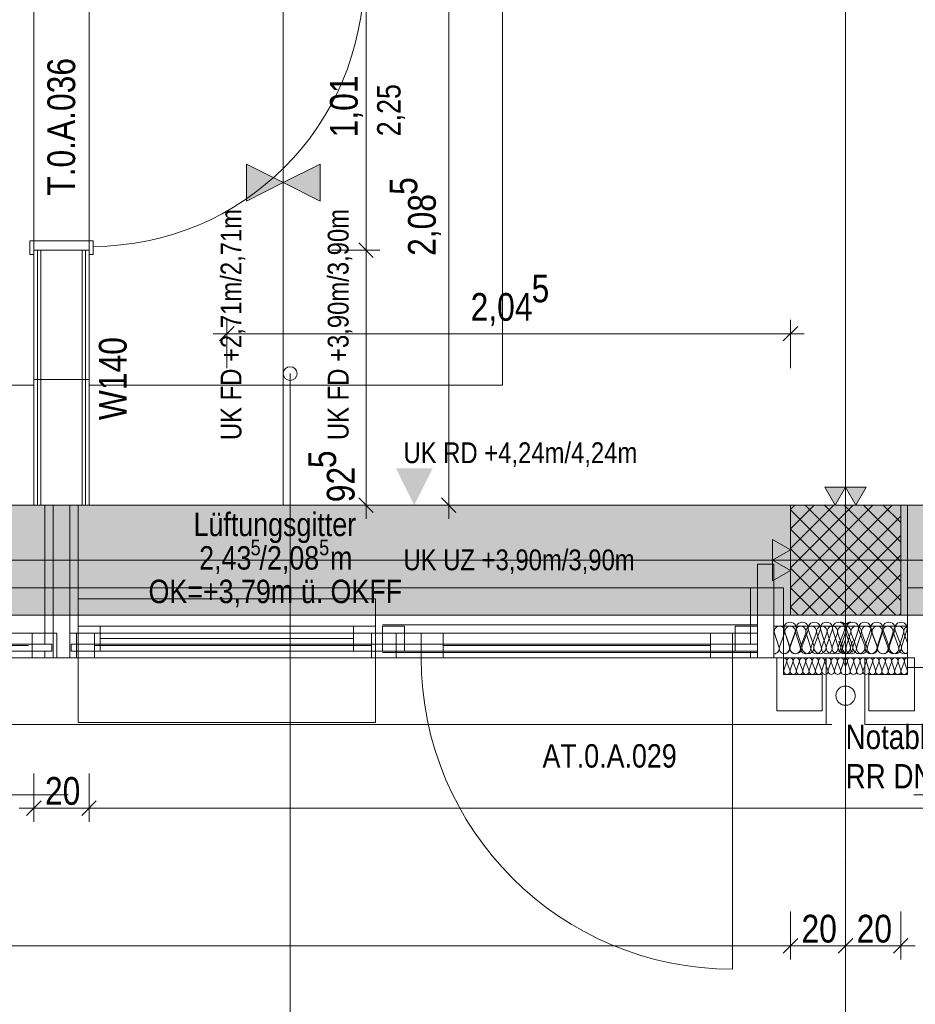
# Model space of a CAD drawing. Extents: x -620 to 300, y 62 to 1162.
# Tile 80 of 93: x -186 to -121, y 577 to 649. Entities that reach past the tile are written whole.
import ezdxf
from ezdxf.lldxf.tags import DXFTag

# ---------------------------------------------------------------- set-up
doc = ezdxf.new("R2010")
doc.units = 0
doc.layers.get('0').update_dxf_attribs({"lineweight": 13})
for name, color, linetype, lineweight, true_color in [('--Bem innen', 9, 'Continuous', 13, 0x808080), ('00 -Bauelemente -Dämmung innen', 7, 'Continuous', 9, 0xff7fe6), ('00 -Bauelemente -Gipskarton', 7, 'Continuous', 9, 0xff7fe6), ('00_Beschriftung UZ', 3, 'Continuous', 35, 0x00ff00), ('30 -33 Aussenwände- 3 Aussenstützen', 7, 'Continuous', 50, 0x0000dd), ('30 -33 Aussenwände- 7 Fassade_ Elemente', 7, 'Continuous', 9, 0x00aacc), ('30 -34 Innenwände- 2 nichttragend', 7, 'Continuous', 18, 0xff7fe6), ('30 -34 Innenwände- 4 Türen_Fenster', 7, 'Continuous', 15, 0x9955ff), ('30 -35 Decken- 1 Konstruktion-Träger- Stahlbeton', 7, 'Continuous', 13, 0x33aa00), ('70 -72 Beschriftung- 1 Beschriftung allgemein', 7, 'Continuous', 9, 0xff6633), ('70 -72 Beschriftung- 2 Beschriftung Bauteile', 7, 'Continuous', 9, 0x9999ff), ('70 -72 Beschriftung- 8 barrierefrei', 7, 'fein_strichliert-A06G94JU8I', 9, 0x888888), ('70 -75 Raumstempel-2 Verweislinie', 7, 'Continuous', 9, 0xff6600), ('70 -76 Bemaßung- 2 Allgemein', 9, 'Continuous', 5, 0x808080), ('iwb_Schraffur_Unterzug', 7, 'Continuous', 5, 0xffffcc)]:
    doc.layers.add(name, color=color, linetype=linetype, lineweight=lineweight, true_color=true_color)
for name, color, linetype, lineweight in [('40 -41 Abwasser_Wasser_Gas- 2 Wasser-1', 7, 'Continuous', 15), ('70 -71 Achsen- 1 Gebäudeachsen', 7, 'STRICHPUNKT2-A06G94JT8I', 18), ('70 -75 Raumstempel- 3 Wandstempel', 7, 'Continuous', 50), ('Keine', 7, 'Continuous', 9)]:
    doc.layers.add(name, color=color, linetype=linetype, lineweight=lineweight)
doc.styles.get("Standard").update_dxf_attribs({"font": 'ARIALN.TTF'})
tags = doc.linetypes.add('fein_strichliert-A06G94JU8I', pattern=[4, 1, -2, 1]).pattern_tags.tags
tags[8:9] = [DXFTag(74, 4), DXFTag(75, 0), DXFTag(340, '0'), DXFTag(46, 0.0), DXFTag(50, 0.0), DXFTag(44, 0.0), DXFTag(45, 0.0)]
tags[6:7] = [DXFTag(74, 4), DXFTag(75, 0), DXFTag(340, '0'), DXFTag(46, 0.0), DXFTag(50, 0.0), DXFTag(44, 0.0), DXFTag(45, 0.0)]
tags[4:5] = [DXFTag(74, 4), DXFTag(75, 0), DXFTag(340, '0'), DXFTag(46, 0.0), DXFTag(50, 0.0), DXFTag(44, 0.0), DXFTag(45, 0.0)]
tags = doc.linetypes.add('STRICHPUNKT2-A06G94JT8I', pattern=[12.7, 6.35, -3.175, 0, -3.175]).pattern_tags.tags
tags[10:11] = [DXFTag(74, 4), DXFTag(75, 0), DXFTag(340, '0'), DXFTag(46, 0.0), DXFTag(50, 0.0), DXFTag(44, 0.0), DXFTag(45, 0.0)]
tags[8:9] = [DXFTag(74, 4), DXFTag(75, 0), DXFTag(340, '0'), DXFTag(46, 0.0), DXFTag(50, 0.0), DXFTag(44, 0.0), DXFTag(45, 0.0)]
tags[6:7] = [DXFTag(74, 4), DXFTag(75, 0), DXFTag(340, '0'), DXFTag(46, 0.0), DXFTag(50, 0.0), DXFTag(44, 0.0), DXFTag(45, 0.0)]
tags[4:5] = [DXFTag(74, 4), DXFTag(75, 0), DXFTag(340, '0'), DXFTag(46, 0.0), DXFTag(50, 0.0), DXFTag(44, 0.0), DXFTag(45, 0.0)]

# ---------------------------------------------------------------- blocks, each defined once
blk = doc.blocks.new('Referenz-A06G94JV8I')
at = {"layer": '00 -Bauelemente -Dämmung innen', "color": 0, "linetype": 'Continuous', "lineweight": -2, "ltscale": 0.13}
for p, q in [((-184.577, 613.614), (-184.577, 632.114)), ((-181.577, 613.614), (-181.577, 632.114))]:
    blk.add_line(p, q, dxfattribs=at)
at = {"layer": '00 -Bauelemente -Gipskarton', "color": 0, "linetype": 'Continuous', "lineweight": -2, "ltscale": 0.13}
for p, q in [((-185.077, 613.614), (-185.077, 632.114)), ((-184.827, 613.614), (-184.827, 632.114)), ((-184.577, 613.614), (-184.577, 632.114)), ((-181.577, 613.614), (-181.577, 632.114)), ((-181.327, 613.614), (-181.327, 632.114)), ((-181.077, 613.614), (-181.077, 632.114))]:
    blk.add_line(p, q, dxfattribs=at)
at = {"layer": '00_Beschriftung UZ', "color": 0, "linetype": 'Continuous', "lineweight": -2, "ltscale": 0.13}
blk.add_line((-166.977, 637.019), (-169.646, 635.68), dxfattribs=at)
for points in [[(-169.648, 638.351), (-166.977, 637.019), (-169.646, 635.68)], [(-164.307, 638.351), (-166.977, 637.019), (-164.308, 635.68)], [(-158.809, 616.284), (-157.477, 613.614), (-156.139, 616.283)]]:
    blk.add_solid(points, dxfattribs=at)
at = {"layer": '30 -33 Aussenwände- 3 Aussenstützen', "color": 0, "lineweight": -2}
for p, q in [((-130.177, 613.295), (-129.859, 613.614)), ((-130.177, 611.881), (-128.445, 613.614)), ((-130.177, 610.467), (-127.03, 613.614)), ((-130.177, 609.052), (-125.616, 613.614)), ((-130.177, 607.638), (-124.202, 613.614)), ((-130.177, 606.224), (-122.788, 613.614)), ((-129.108, 613.614), (-122.177, 606.683)), ((-127.694, 613.614), (-122.177, 608.097)), ((-126.28, 613.614), (-122.177, 609.511)), ((-124.866, 613.614), (-122.177, 610.925)), ((-123.451, 613.614), (-122.177, 612.34)), ((-130.177, 613.268), (-122.523, 605.614)), ((-129.374, 605.614), (-122.177, 612.81)), ((-130.177, 611.854), (-123.937, 605.614)), ((-127.959, 605.614), (-122.177, 611.396)), ((-126.177, 610.614), (-126.177, 608.614)), ((-130.177, 610.44), (-125.351, 605.614)), ((-126.545, 605.614), (-122.177, 609.981)), ((-127.177, 609.614), (-125.177, 609.614)), ((-130.177, 609.026), (-126.765, 605.614)), ((-125.131, 605.614), (-122.177, 608.567)), ((-130.177, 607.612), (-128.179, 605.614)), ((-123.717, 605.614), (-122.177, 607.153)), ((-130.177, 606.197), (-129.594, 605.614)), ((-122.302, 605.614), (-122.177, 605.739))]:
    blk.add_line(p, q, dxfattribs=at)
at = {"layer": '30 -33 Aussenwände- 3 Aussenstützen', "color": 0, "linetype": 'Continuous', "lineweight": -2, "ltscale": 0.13}
for p, q in [((-122.177, 613.614), (-130.177, 613.614)), ((-130.177, 613.614), (-130.177, 605.614)), ((-122.177, 605.614), (-122.177, 613.614)), ((-130.177, 605.614), (-122.177, 605.614))]:
    blk.add_line(p, q, dxfattribs=at)
at = {"layer": '30 -33 Aussenwände- 7 Fassade_ Elemente', "color": 0, "linetype": 'Continuous', "lineweight": -2, "ltscale": 0.13}
for p, q in [((-184.277, 613.614), (-181.877, 613.614)), ((-184.277, 607.614), (-184.277, 613.614)), ((-183.677, 602.514), (-183.677, 613.614)), ((-183.677, 613.614), (-182.477, 613.614)), ((-182.477, 613.614), (-182.477, 602.514)), ((-181.877, 613.614), (-181.877, 607.614)), ((-121.677, 613.614), (34.323, 613.614)), ((-121.677, 607.614), (-121.677, 613.614)), ((-121.677, 602.514), (-121.677, 613.614)), ((-121.677, 613.614), (-119.277, 613.614)), ((-126.177, 608.614), (-126.177, 610.614)), ((-126.177, 608.614), (-126.177, 610.614)), ((-132.577, 609.314), (-131.377, 609.314)), ((-132.577, 602.514), (-132.577, 609.314)), ((-131.377, 609.314), (-131.377, 602.514)), ((-127.177, 609.614), (-125.177, 609.614)), ((-125.177, 609.614), (-127.177, 609.614)), ((-181.877, 607.614), (-184.277, 607.614)), ((-121.677, 607.614), (-121.677, 601.814)), ((-119.277, 607.614), (-121.677, 607.614)), ((-159.777, 604.814), (-158.177, 604.814)), ((-159.777, 603.014), (-159.777, 604.814)), ((-158.177, 604.814), (-158.177, 603.014)), ((-134.177, 604.814), (-132.577, 604.814)), ((-134.177, 603.014), (-134.177, 604.814)), ((-132.577, 604.814), (-132.577, 603.014)), ((-131.377, 602.514), (-131.377, 604.814)), ((-131.377, 604.814), (-126.177, 604.814)), ((-121.677, 604.814), (-126.177, 604.814)), ((-121.677, 602.514), (-121.677, 604.814)), ((-232.605, 604.314), (-183.405, 604.314)), ((-185.205, 604.314), (-183.405, 604.314)), ((-185.205, 602.514), (-185.205, 604.314)), ((-183.405, 604.314), (-183.405, 602.514)), ((-183.405, 604.314), (-183.405, 602.514)), ((-182.477, 604.314), (-180.677, 604.314)), ((-182.477, 602.514), (-182.477, 604.314)), ((-181.977, 604.314), (-132.577, 604.314)), ((-181.977, 602.514), (-181.977, 604.314)), ((-180.677, 604.314), (-180.677, 602.514)), ((-156.977, 604.314), (-180.677, 604.314)), ((-180.677, 604.314), (-180.677, 602.514)), ((-160.577, 604.314), (-158.777, 604.314)), ((-160.577, 602.514), (-160.577, 604.314)), ((-158.777, 604.314), (-156.977, 604.314)), ((-158.777, 602.514), (-158.777, 604.314)), ((-158.777, 604.314), (-158.777, 602.514)), ((-156.977, 602.514), (-156.977, 604.314)), ((-156.977, 604.314), (-156.977, 602.514)), ((-156.977, 604.314), (-134.377, 604.314)), ((-156.977, 602.514), (-156.977, 604.314)), ((-156.977, 604.314), (-155.377, 604.314)), ((-156.977, 602.514), (-156.977, 604.314)), ((-155.377, 604.314), (-155.377, 602.514)), ((-135.977, 604.314), (-134.377, 604.314)), ((-135.977, 602.514), (-135.977, 604.314)), ((-134.377, 604.314), (-132.577, 604.314)), ((-134.377, 602.514), (-134.377, 604.314)), ((-134.377, 604.314), (-134.377, 602.514)), ((-134.377, 604.314), (-134.377, 602.514)), ((-132.577, 604.314), (-132.577, 602.514)), ((-132.577, 604.314), (-132.577, 602.514)), ((-131.008, 603.314), (-131.329, 604.314)), ((-130.601, 604.314), (-130.97, 603.314)), ((-130.252, 603.389), (-130.622, 604.539)), ((-130.242, 603.314), (-130.563, 604.314)), ((-130.242, 603.314), (-130.563, 604.314)), ((-129.784, 604.539), (-130.209, 603.389)), ((-129.835, 604.314), (-130.204, 603.314)), ((-129.835, 604.314), (-130.204, 603.314)), ((-129.476, 603.314), (-129.797, 604.314)), ((-129.371, 603.389), (-129.741, 604.539)), ((-129.371, 603.389), (-129.741, 604.539)), ((-129.068, 604.314), (-129.438, 603.314)), ((-128.903, 604.539), (-129.328, 603.389)), ((-128.903, 604.539), (-129.328, 603.389)), ((-128.71, 603.314), (-129.031, 604.314)), ((-128.49, 603.389), (-128.86, 604.539)), ((-128.302, 604.314), (-128.672, 603.314)), ((-128.022, 604.539), (-128.447, 603.389)), ((-127.944, 603.314), (-128.265, 604.314)), ((-127.944, 603.314), (-128.265, 604.314)), ((-127.609, 603.389), (-127.979, 604.539)), ((-127.609, 603.389), (-127.979, 604.539)), ((-127.536, 604.314), (-127.906, 603.314)), ((-127.536, 604.314), (-127.906, 603.314)), ((-127.141, 604.539), (-127.566, 603.389)), ((-127.141, 604.539), (-127.566, 603.389)), ((-127.177, 603.314), (-127.499, 604.314)), ((-127.177, 603.314), (-127.499, 604.314)), ((-126.77, 604.314), (-127.14, 603.314)), ((-126.728, 603.389), (-127.098, 604.539)), ((-126.728, 603.389), (-127.098, 604.539)), ((-126.411, 603.314), (-126.733, 604.314)), ((-126.26, 604.539), (-126.685, 603.389)), ((-126.507, 603.389), (-126.138, 604.539)), ((-125.847, 603.389), (-126.217, 604.539)), ((-125.808, 604.314), (-126.129, 603.314)), ((-126.094, 604.539), (-125.669, 603.389)), ((-125.401, 603.314), (-125.77, 604.314)), ((-125.626, 603.389), (-125.257, 604.539)), ((-125.042, 604.314), (-125.363, 603.314)), ((-125.214, 604.539), (-124.788, 603.389)), ((-124.635, 603.314), (-125.004, 604.314)), ((-124.745, 603.389), (-124.376, 604.539)), ((-124.276, 604.314), (-124.597, 603.314)), ((-124.333, 604.539), (-123.907, 603.389)), ((-123.868, 603.314), (-124.238, 604.314)), ((-123.864, 603.389), (-123.495, 604.539)), ((-123.51, 604.314), (-123.831, 603.314)), ((-123.102, 603.314), (-123.472, 604.314)), ((-123.452, 604.539), (-123.026, 603.389)), ((-122.744, 604.314), (-123.065, 603.314)), ((-122.983, 603.389), (-122.614, 604.539)), ((-122.336, 603.314), (-122.706, 604.314)), ((-122.571, 604.539), (-122.146, 603.389)), ((-121.977, 604.314), (-122.299, 603.314)), ((-122.102, 603.389), (-121.733, 604.539)), ((-121.94, 604.314), (-121.677, 603.603)), ((-232.377, 603.414), (-185.477, 603.414)), ((-180.677, 603.414), (-160.577, 603.414)), ((-135.977, 603.414), (-155.377, 603.414)), ((-126.55, 603.389), (-126.677, 603.732)), ((-126.374, 603.314), (-126.177, 603.845)), ((-125.804, 603.389), (-125.677, 603.732)), ((-158.177, 603.014), (-159.777, 603.014)), ((-132.577, 603.014), (-134.177, 603.014)), ((-183.405, 602.514), (-232.605, 602.514)), ((-183.405, 602.514), (-185.205, 602.514)), ((-182.477, 602.514), (-183.677, 602.514)), ((-180.677, 602.514), (-182.477, 602.514)), ((-132.577, 602.514), (-181.977, 602.514)), ((-180.677, 602.514), (-156.977, 602.514)), ((-158.777, 602.514), (-160.577, 602.514)), ((-156.977, 602.514), (-158.777, 602.514)), ((-134.377, 602.514), (-156.977, 602.514)), ((-155.377, 602.514), (-156.977, 602.514)), ((-134.377, 602.514), (-135.977, 602.514)), ((-132.577, 602.514), (-134.377, 602.514)), ((-131.377, 602.514), (-132.577, 602.514)), ((-126.177, 602.514), (-131.377, 602.514)), ((-131.177, 598.674), (-131.177, 602.514)), ((-131.177, 602.514), (-130.677, 602.514)), ((-130.677, 602.514), (-130.677, 601.314)), ((-130.456, 602.214), (-130.648, 601.613)), ((-130.211, 601.614), (-130.433, 602.214)), ((-129.996, 602.214), (-130.188, 601.614)), ((-129.996, 602.214), (-130.188, 601.614)), ((-129.751, 601.614), (-129.973, 602.214)), ((-129.751, 601.614), (-129.973, 602.214)), ((-129.536, 602.214), (-129.729, 601.614)), ((-129.291, 601.614), (-129.514, 602.214)), ((-129.077, 602.215), (-129.269, 601.614)), ((-128.832, 601.615), (-129.054, 602.215)), ((-128.617, 602.215), (-128.809, 601.615)), ((-128.372, 601.615), (-128.594, 602.215)), ((-128.157, 602.215), (-128.35, 601.615)), ((-127.913, 601.615), (-128.135, 602.215)), ((-127.698, 602.216), (-127.89, 601.615)), ((-127.453, 601.616), (-127.675, 602.216)), ((-127.577, 602.514), (-127.577, 597.674)), ((-127.238, 602.216), (-127.43, 601.616)), ((-127.238, 602.216), (-127.43, 601.616)), ((-126.993, 601.616), (-127.216, 602.216)), ((-126.993, 601.616), (-127.216, 602.216)), ((-126.778, 602.216), (-126.971, 601.616)), ((-126.778, 602.216), (-126.971, 601.616)), ((-126.534, 601.617), (-126.756, 602.216)), ((-126.319, 602.217), (-126.511, 601.617)), ((-126.296, 602.217), (-126.177, 601.895)), ((-126.058, 602.217), (-126.178, 601.895)), ((-126.177, 602.514), (-121.677, 602.514)), ((-126.036, 602.217), (-125.844, 601.617)), ((-125.821, 601.617), (-125.599, 602.216)), ((-125.576, 602.216), (-125.384, 601.616)), ((-125.361, 601.616), (-125.139, 602.216)), ((-125.117, 602.216), (-124.924, 601.616)), ((-124.902, 601.616), (-124.679, 602.216)), ((-124.777, 597.674), (-124.777, 602.514)), ((-124.777, 602.514), (-121.677, 602.514)), ((-124.657, 602.216), (-124.465, 601.615)), ((-124.442, 601.615), (-124.22, 602.215)), ((-124.197, 602.215), (-124.005, 601.615)), ((-123.982, 601.615), (-123.76, 602.215)), ((-123.738, 602.215), (-123.545, 601.615)), ((-123.523, 601.615), (-123.301, 602.215)), ((-123.278, 602.215), (-123.086, 601.614)), ((-123.063, 601.614), (-122.841, 602.214)), ((-122.818, 602.214), (-122.626, 601.614)), ((-122.604, 601.614), (-122.381, 602.214)), ((-122.359, 602.214), (-122.166, 601.614)), ((-122.144, 601.614), (-121.922, 602.214)), ((-121.899, 602.214), (-121.707, 601.613)), ((-121.177, 602.514), (-121.677, 602.514)), ((-121.677, 602.514), (-121.677, 601.314)), ((-121.177, 598.674), (-121.177, 602.514)), ((-130.677, 601.314), (-127.877, 601.314)), ((-127.877, 601.314), (-127.877, 598.674)), ((-121.677, 601.314), (-124.477, 601.314)), ((-124.477, 601.314), (-124.477, 598.674)), ((-121.677, 601.814), (-118.377, 601.814)), ((-127.877, 598.674), (-131.177, 598.674)), ((-124.477, 598.674), (-121.177, 598.674)), ((31.723, 597.674), (-124.777, 597.674))]:
    blk.add_line(p, q, dxfattribs=at)
at = {"layer": '30 -33 Aussenwände- 7 Fassade_ Elemente', "color": 0, "lineweight": -2}
for p, q in [((-181.877, 604.814), (-181.877, 606.814)), ((-181.877, 606.814), (-160.277, 606.814)), ((-160.277, 606.814), (-160.277, 604.814)), ((-181.877, 604.814), (-180.277, 604.814)), ((-181.877, 603.014), (-181.877, 604.814)), ((-181.877, 603.014), (-181.877, 604.814)), ((-180.277, 604.814), (-161.877, 604.814)), ((-180.277, 604.814), (-161.877, 604.814)), ((-180.277, 603.014), (-180.277, 604.814)), ((-180.277, 604.814), (-180.277, 603.014)), ((-180.277, 603.014), (-180.277, 604.814)), ((-161.877, 604.814), (-161.877, 603.014)), ((-160.277, 604.814), (-161.877, 604.814)), ((-161.877, 604.814), (-161.877, 603.014)), ((-161.877, 603.014), (-161.877, 604.814)), ((-160.277, 603.014), (-160.277, 604.814)), ((-160.277, 603.014), (-160.277, 604.814)), ((-161.877, 603.914), (-180.277, 603.914)), ((-181.877, 603.014), (-181.877, 597.814)), ((-180.277, 603.014), (-181.877, 603.014)), ((-161.877, 603.014), (-180.277, 603.014)), ((-161.877, 603.014), (-160.277, 603.014)), ((-160.277, 597.814), (-160.277, 603.014)), ((-181.877, 597.814), (-160.277, 597.814))]:
    blk.add_line(p, q, dxfattribs=at)
at = {"layer": '30 -33 Aussenwände- 7 Fassade_ Elemente', "color": 0, "linetype": 'fein_strichliert-A06G94JU8I', "lineweight": -2, "ltscale": 0.13}
for p, q in [((-159.777, 604.914), (-132.577, 604.914)), ((-159.777, 602.914), (-132.577, 602.914)), ((-134.177, 603.014), (-158.177, 603.014)), ((-134.377, 579.914), (-134.377, 602.514)), ((-290.177, 597.674), (-127.177, 597.674))]:
    blk.add_line(p, q, dxfattribs=at)
at = {"layer": '30 -33 Aussenwände- 7 Fassade_ Elemente', "color": 0, "linetype": 'Continuous', "lineweight": -2, "ltscale": 0.13}
for centre, major_axis, end_param in [((-130.965, 604.431), (0.364, -0.117), 3.765224), ((-130.203, 604.674), (0.419, -0.135), 3.765224), ((-130.199, 604.431), (0.364, -0.117), 3.765224), ((-130.199, 604.431), (0.364, -0.117), 3.765224), ((-129.433, 604.431), (0.364, -0.117), 3.765224), ((-129.322, 604.674), (0.419, -0.135), 3.765224), ((-129.322, 604.674), (0.419, -0.135), 3.765224), ((-128.667, 604.431), (0.364, -0.117), 3.765224), ((-128.441, 604.674), (0.419, -0.135), 3.765224), ((-127.901, 604.431), (0.364, -0.117), 3.765224), ((-127.901, 604.431), (0.225, 0.31), 1.255075), ((-127.56, 604.674), (0.419, -0.135), 3.765224), ((-127.56, 604.674), (-0.258, 0.356), 1.255075), ((-127.56, 604.674), (0.258, 0.356), 1.255075), ((-127.135, 604.431), (0.364, -0.117), 3.765224), ((-127.135, 604.431), (0.225, 0.31), 1.255075), ((-127.56, 604.674), (0.419, -0.135), 1.255075), ((-126.679, 604.674), (0.419, -0.135), 3.765224), ((-126.679, 604.674), (-0.258, 0.356), 1.255075), ((-126.679, 604.674), (0.258, 0.356), 1.255075), ((-126.369, 604.431), (0.191, 0.332), 2.405647), ((-126.557, 604.674), (0.419, -0.135), 2.160679), ((-126.679, 604.674), (0.419, -0.135), 1.255075), ((-125.798, 604.674), (0.121, 0.423), 2.160679), ((-126.172, 604.431), (0.364, -0.117), 1.896254), ((-125.676, 604.674), (0.419, -0.135), 3.765224), ((-125.676, 604.674), (-0.258, 0.356), 1.255075), ((-125.676, 604.674), (0.258, 0.356), 1.255075), ((-125.406, 604.431), (0.364, -0.117), 3.764652), ((-125.676, 604.674), (0.419, -0.135), 1.255075), ((-124.795, 604.674), (0.419, -0.135), 3.765224), ((-124.795, 604.674), (-0.258, 0.356), 1.255075), ((-124.64, 604.431), (0.364, -0.117), 3.764652), ((-124.795, 604.674), (0.258, 0.356), 1.255075), ((-124.795, 604.674), (0.419, -0.135), 1.255075), ((-123.914, 604.674), (0.419, -0.135), 3.765224), ((-123.874, 604.431), (0.364, -0.117), 3.764652), ((-123.874, 604.431), (0.225, 0.31), 1.254884), ((-123.108, 604.431), (0.364, -0.117), 3.764652), ((-123.033, 604.674), (0.419, -0.135), 3.765224), ((-123.108, 604.431), (0.225, 0.31), 1.254884), ((-122.152, 604.674), (0.419, -0.135), 3.765224), ((-122.342, 604.431), (0.225, 0.31), 1.254884), ((-121.576, 604.431), (-0.102, 0.369), 1.613483), ((-127.901, 604.431), (-0.225, 0.31), 1.255075), ((-127.901, 604.431), (0.364, -0.117), 1.255075), ((-127.135, 604.431), (-0.225, 0.31), 1.255075), ((-127.135, 604.431), (0.364, -0.117), 1.255075), ((-123.874, 604.431), (-0.225, 0.31), 1.254884), ((-123.874, 604.431), (0.364, -0.117), 1.254884), ((-123.108, 604.431), (-0.225, 0.31), 1.254884), ((-123.108, 604.431), (0.364, -0.117), 1.254884), ((-122.342, 604.431), (-0.225, 0.31), 1.254884), ((-122.342, 604.431), (0.364, -0.117), 1.254884), ((-130.671, 603.254), (-0.006, -0.44), 1.896254), ((-129.79, 603.254), (-0.419, 0.135), 3.764652), ((-129.79, 603.254), (-0.419, 0.135), 3.764652), ((-128.909, 603.254), (-0.419, 0.135), 3.764652), ((-128.909, 603.254), (-0.419, 0.135), 3.764652), ((-128.028, 603.254), (-0.419, 0.135), 3.764652), ((-128.028, 603.254), (-0.419, 0.135), 1.254884), ((-128.028, 603.254), (0.258, -0.356), 1.254884), ((-127.147, 603.254), (-0.419, 0.135), 3.764652), ((-127.147, 603.254), (-0.419, 0.135), 1.254884), ((-127.147, 603.254), (0.258, -0.356), 1.254884), ((-126.266, 603.254), (-0.419, 0.135), 1.254884), ((-126.969, 603.254), (0.292, -0.329), 1.157172), ((-126.088, 603.254), (-0.419, 0.135), 1.254884), ((-126.266, 603.254), (0.258, -0.356), 1.254884), ((-125.385, 603.254), (-0.419, 0.135), 1.157172), ((-126.088, 603.254), (0.258, -0.356), 1.254884), ((-125.207, 603.254), (-0.419, 0.135), 1.254884), ((-125.207, 603.254), (-0.419, 0.135), 3.764652), ((-125.207, 603.254), (0.258, -0.356), 1.254884), ((-124.326, 603.254), (-0.419, 0.135), 1.254884), ((-124.326, 603.254), (-0.419, 0.135), 3.764652), ((-124.326, 603.254), (0.258, -0.356), 1.254884), ((-123.445, 603.254), (-0.419, 0.135), 3.764652), ((-122.564, 603.254), (-0.419, 0.135), 3.764652), ((-121.683, 603.254), (-0.419, 0.135), 1.896254), ((-131.372, 603.196), (-0.005, -0.383), 1.896254), ((-130.606, 603.196), (-0.364, 0.117), 3.764652), ((-130.606, 603.196), (-0.364, 0.117), 3.764652), ((-129.84, 603.196), (-0.364, 0.117), 3.764652), ((-129.84, 603.196), (-0.364, 0.117), 3.764652), ((-129.074, 603.196), (-0.364, 0.117), 3.764652), ((-128.308, 603.196), (-0.364, 0.117), 3.764652), ((-128.308, 603.196), (-0.364, 0.117), 1.254884), ((-128.308, 603.196), (-0.225, -0.31), 1.254884), ((-128.028, 603.254), (-0.258, -0.356), 1.254884), ((-128.308, 603.196), (0.225, -0.31), 1.254884), ((-127.542, 603.196), (-0.364, 0.117), 3.764652), ((-127.542, 603.196), (-0.364, 0.117), 1.254884), ((-127.542, 603.196), (-0.225, -0.31), 1.254884), ((-127.147, 603.254), (-0.258, -0.356), 1.254884), ((-127.542, 603.196), (0.225, -0.31), 1.254884), ((-126.776, 603.196), (-0.364, 0.117), 1.254884), ((-126.776, 603.196), (-0.225, -0.31), 1.254884), ((-126.776, 603.196), (0.225, -0.31), 1.254884), ((-126.266, 603.254), (-0.258, -0.356), 1.254884), ((-126.01, 603.196), (-0.364, 0.117), 1.428714), ((-126.088, 603.254), (-0.258, -0.356), 1.254884), ((-125.765, 603.196), (-0.364, 0.117), 3.765224), ((-125.207, 603.254), (-0.258, -0.356), 1.254884), ((-124.999, 603.196), (-0.364, 0.117), 3.765224), ((-124.233, 603.196), (-0.364, 0.117), 3.765224), ((-124.326, 603.254), (-0.258, -0.356), 1.254884), ((-123.467, 603.196), (-0.364, 0.117), 1.255075), ((-123.467, 603.196), (-0.364, 0.117), 3.765224), ((-123.467, 603.196), (-0.225, -0.31), 1.255075), ((-123.467, 603.196), (0.225, -0.31), 1.255075), ((-122.701, 603.196), (-0.364, 0.117), 3.765224), ((-122.701, 603.196), (-0.364, 0.117), 1.255075), ((-122.701, 603.196), (-0.225, -0.31), 1.255075), ((-122.701, 603.196), (0.225, -0.31), 1.255075), ((-121.935, 603.196), (-0.364, 0.117), 2.619647), ((-130.674, 602.284), (0.219, -0.07), 1.896254), ((-130.215, 602.284), (0.219, -0.07), 3.764652), ((-130.215, 602.284), (0.219, -0.07), 3.764652), ((-129.755, 602.284), (0.219, -0.07), 3.764652), ((-129.755, 602.284), (0.219, -0.07), 3.764652), ((-129.295, 602.285), (0.219, -0.07), 3.764652), ((-128.836, 602.285), (0.219, -0.07), 3.764652), ((-128.376, 602.285), (0.219, -0.07), 3.764652), ((-127.916, 602.286), (0.219, -0.07), 3.764652), ((-127.457, 602.286), (0.219, -0.07), 3.764652), ((-127.457, 602.286), (-0.135, 0.186), 1.254884), ((-127.457, 602.286), (0.135, 0.186), 1.254884), ((-127.457, 602.286), (0.219, -0.07), 1.254884), ((-126.997, 602.287), (0.219, -0.07), 3.764652), ((-126.997, 602.287), (-0.135, 0.186), 1.254884), ((-126.997, 602.287), (0.135, 0.186), 1.254884), ((-126.997, 602.287), (0.219, -0.07), 1.254884), ((-126.537, 602.287), (-0.135, 0.186), 1.254884), ((-126.537, 602.287), (0.135, 0.186), 1.254884), ((-126.537, 602.287), (0.219, -0.07), 1.254884), ((-126.078, 602.287), (-0.1, 0.207), 1.434048), ((-126.277, 602.287), (0.219, -0.071), 1.434048), ((-125.817, 602.287), (-0.135, 0.186), 1.254884), ((-125.817, 602.287), (0.135, 0.186), 1.254884), ((-125.817, 602.287), (0.219, -0.071), 1.254884), ((-125.358, 602.287), (0.219, -0.071), 3.764652), ((-125.358, 602.287), (-0.135, 0.186), 1.254884), ((-125.358, 602.287), (0.135, 0.186), 1.254884), ((-125.358, 602.287), (0.219, -0.071), 1.254884), ((-124.898, 602.286), (0.219, -0.071), 3.764652), ((-124.898, 602.286), (-0.135, 0.186), 1.254884), ((-124.898, 602.286), (0.135, 0.186), 1.254884), ((-124.898, 602.286), (0.219, -0.071), 1.254884), ((-124.438, 602.286), (0.219, -0.071), 3.764652), ((-123.979, 602.285), (0.219, -0.071), 3.764652), ((-123.519, 602.285), (0.219, -0.071), 3.764652), ((-123.059, 602.285), (0.219, -0.071), 3.764652), ((-122.6, 602.284), (0.219, -0.071), 3.764652), ((-122.14, 602.284), (0.219, -0.071), 3.764652), ((-121.681, 602.284), (0.003, 0.23), 1.896254), ((-130.429, 601.543), (-0.219, 0.07), 3.765224), ((-129.97, 601.543), (-0.219, 0.07), 3.765224), ((-129.97, 601.543), (-0.219, 0.07), 3.765224), ((-129.51, 601.544), (-0.219, 0.07), 3.765224), ((-129.05, 601.544), (-0.219, 0.07), 3.765224), ((-128.591, 601.544), (-0.219, 0.07), 3.765224), ((-128.131, 601.545), (-0.219, 0.07), 3.765224), ((-127.671, 601.545), (-0.219, 0.07), 3.765224), ((-127.212, 601.546), (-0.219, 0.07), 3.765224), ((-127.212, 601.546), (-0.219, 0.07), 1.255075), ((-127.212, 601.546), (-0.135, -0.186), 1.255075), ((-127.212, 601.546), (0.135, -0.186), 1.255075), ((-126.752, 601.546), (-0.219, 0.07), 3.765224), ((-126.752, 601.546), (-0.219, 0.07), 1.255075), ((-126.752, 601.546), (-0.135, -0.186), 1.255075), ((-126.752, 601.546), (0.135, -0.186), 1.255075), ((-126.293, 601.546), (-0.219, 0.07), 2.411197), ((-126.062, 601.546), (-0.116, -0.198), 2.411197), ((-125.602, 601.546), (-0.219, 0.071), 3.765224), ((-125.602, 601.546), (-0.219, 0.071), 1.255075), ((-125.602, 601.546), (-0.135, -0.186), 1.255075), ((-125.602, 601.546), (0.135, -0.186), 1.255075), ((-125.143, 601.546), (-0.219, 0.071), 3.765224), ((-125.143, 601.546), (-0.219, 0.071), 1.255075), ((-125.143, 601.546), (-0.135, -0.186), 1.255075), ((-125.143, 601.546), (0.135, -0.186), 1.255075), ((-124.683, 601.545), (-0.219, 0.071), 3.765224), ((-124.224, 601.545), (-0.219, 0.071), 3.765224), ((-123.764, 601.544), (-0.219, 0.071), 3.765224), ((-123.304, 601.544), (-0.219, 0.071), 3.765224), ((-122.845, 601.544), (-0.219, 0.071), 3.765224), ((-122.385, 601.543), (-0.219, 0.071), 3.765224), ((-121.925, 601.543), (-0.219, 0.071), 3.765224)]:
    blk.add_ellipse(centre, major_axis=major_axis, ratio=1, start_param=0, end_param=end_param, dxfattribs=at)
at = {"layer": '30 -33 Aussenwände- 7 Fassade_ Elemente', "color": 0, "linetype": 'fein_strichliert-A06G94JU8I', "lineweight": -2, "ltscale": 0.13}
blk.add_ellipse((-134.377, 602.514), major_axis=(-22.6, 0), ratio=1, start_param=0, end_param=1.570796, dxfattribs=at)
at = {"layer": '30 -34 Innenwände- 2 nichttragend', "color": 0, "linetype": 'Continuous', "lineweight": -2, "ltscale": 0.13}
for p, q in [((-185.077, 632.114), (-185.077, 631.794)), ((-185.077, 613.614), (-185.077, 632.114)), ((-181.077, 613.614), (-181.077, 632.114)), ((-181.077, 632.114), (-181.077, 631.794)), ((-181.077, 613.614), (-185.077, 613.614))]:
    blk.add_line(p, q, dxfattribs=at)
at = {"layer": '30 -34 Innenwände- 2 nichttragend', "color": 0, "lineweight": -2}
for p, q in [((-286.677, 607.614), (-130.677, 607.614)), ((-184.277, 603.514), (-184.277, 607.614)), ((-181.877, 607.614), (-184.277, 607.614)), ((-184.277, 607.614), (-184.277, 603.514)), ((-181.877, 603.514), (-181.877, 607.614)), ((-181.877, 603.514), (-181.877, 607.614)), ((-133.077, 603.514), (-133.077, 607.614)), ((-130.677, 607.614), (-133.077, 607.614)), ((-133.077, 607.614), (-133.077, 603.514)), ((-130.677, 607.614), (-130.677, 602.514)), ((-233.577, 603.514), (-183.777, 603.514)), ((-233.577, 603.514), (-183.777, 603.514)), ((-184.277, 603.514), (-183.777, 603.514)), ((-183.777, 603.514), (-183.777, 603.014)), ((-183.777, 603.514), (-183.777, 603.014)), ((-183.777, 603.514), (-183.777, 603.014)), ((-182.377, 603.014), (-182.377, 603.514)), ((-182.377, 603.514), (-132.577, 603.514)), ((-182.377, 603.014), (-182.377, 603.514)), ((-182.377, 603.514), (-132.577, 603.514)), ((-182.377, 603.014), (-182.377, 603.514)), ((-182.377, 603.514), (-181.877, 603.514)), ((-133.077, 603.514), (-132.577, 603.514)), ((-132.577, 603.514), (-132.577, 603.014)), ((-132.577, 603.514), (-132.577, 603.014)), ((-132.577, 603.514), (-132.577, 603.014)), ((-183.777, 603.014), (-233.577, 603.014)), ((-183.777, 603.014), (-233.577, 603.014)), ((-184.277, 602.514), (-184.277, 603.014)), ((-183.777, 603.014), (-184.277, 603.014)), ((-184.277, 603.014), (-184.277, 602.514)), ((-132.577, 603.014), (-182.377, 603.014)), ((-132.577, 603.014), (-182.377, 603.014)), ((-181.877, 603.014), (-182.377, 603.014)), ((-181.877, 602.514), (-181.877, 603.014)), ((-181.877, 602.514), (-181.877, 603.014)), ((-133.077, 602.514), (-133.077, 603.014)), ((-132.577, 603.014), (-133.077, 603.014)), ((-133.077, 603.014), (-133.077, 602.514)), ((-130.677, 602.514), (-286.677, 602.514)), ((-184.277, 602.514), (-181.877, 602.514)), ((-133.077, 602.514), (-130.677, 602.514))]:
    blk.add_line(p, q, dxfattribs=at)
at = {"layer": '30 -34 Innenwände- 4 Türen_Fenster', "color": 0, "linetype": 'fein_strichliert-A06G94JU8I', "lineweight": -2, "ltscale": 0.13}
for p, q in [((-185.077, 632.114), (-185.077, 652.314)), ((-181.077, 632.114), (-181.077, 652.314))]:
    blk.add_line(p, q, dxfattribs=at)
at = {"layer": '30 -34 Innenwände- 4 Türen_Fenster', "color": 0, "linetype": 'Continuous', "lineweight": -2, "ltscale": 0.13}
for p, q in [((-180.777, 632.794), (-185.377, 632.794)), ((-185.377, 632.794), (-185.377, 631.794)), ((-180.777, 632.394), (-180.777, 632.794)), ((-185.077, 631.794), (-185.077, 632.114)), ((-185.077, 632.114), (-181.077, 632.114)), ((-181.077, 632.114), (-181.077, 631.794)), ((-180.777, 631.794), (-180.777, 632.394)), ((-185.377, 631.794), (-185.077, 631.794)), ((-181.077, 631.794), (-180.777, 631.794))]:
    blk.add_line(p, q, dxfattribs=at)
at = {"layer": '30 -34 Innenwände- 4 Türen_Fenster', "color": 0, "linetype": 'fein_strichliert-A06G94JU8I', "lineweight": -2, "ltscale": 0.13}
blk.add_ellipse((-180.777, 652.034), major_axis=(0, -19.64), ratio=1, start_param=0, end_param=1.570796, dxfattribs=at)
at = {"layer": '30 -35 Decken- 1 Konstruktion-Träger- Stahlbeton', "color": 0, "linetype": 'fein_strichliert-A06G94JU8I', "lineweight": -2, "ltscale": 0.13}
for p, q in [((-452.177, 613.614), (34.823, 613.614)), ((-452.177, 605.614), (34.823, 605.614))]:
    blk.add_line(p, q, dxfattribs=at)
at = {"layer": '40 -41 Abwasser_Wasser_Gas- 2 Wasser-1', "color": 0, "linetype": 'Continuous', "lineweight": -2, "ltscale": 0.13}
for p, q in [((-126.877, 599.751), (-126.876, 599.82)), ((-126.876, 599.82), (-126.868, 599.888)), ((-126.868, 599.888), (-126.854, 599.955)), ((-126.854, 599.955), (-126.832, 600.02)), ((-126.832, 600.02), (-126.805, 600.083)), ((-126.805, 600.083), (-126.772, 600.143)), ((-126.772, 600.143), (-126.733, 600.2)), ((-126.733, 600.2), (-126.688, 600.252)), ((-126.688, 600.252), (-126.639, 600.3)), ((-126.639, 600.3), (-126.585, 600.343)), ((-126.585, 600.343), (-126.527, 600.38)), ((-126.527, 600.38), (-126.466, 600.411)), ((-126.466, 600.411), (-126.402, 600.437)), ((-126.402, 600.437), (-126.336, 600.455)), ((-126.336, 600.455), (-126.269, 600.468)), ((-126.269, 600.468), (-126.2, 600.473)), ((-126.2, 600.473), (-126.132, 600.472)), ((-126.177, 599.774), (-126.177, 595.934)), ((-126.132, 600.472), (-126.063, 600.464)), ((-126.063, 600.464), (-125.996, 600.45)), ((-125.996, 600.45), (-125.931, 600.429)), ((-125.931, 600.429), (-125.868, 600.402)), ((-125.868, 600.402), (-125.808, 600.368)), ((-125.808, 600.368), (-125.751, 600.329)), ((-125.751, 600.329), (-125.699, 600.285)), ((-125.699, 600.285), (-125.651, 600.235)), ((-125.651, 600.235), (-125.608, 600.182)), ((-125.608, 600.182), (-125.571, 600.124)), ((-125.571, 600.124), (-125.54, 600.063)), ((-125.54, 600.063), (-125.515, 599.999)), ((-125.515, 599.999), (-125.496, 599.933)), ((-125.496, 599.933), (-125.483, 599.865)), ((-125.483, 599.865), (-125.478, 599.797)), ((-125.478, 599.797), (-125.479, 599.728)), ((-126.871, 599.682), (-126.877, 599.751)), ((-126.859, 599.615), (-126.871, 599.682)), ((-126.84, 599.549), (-126.859, 599.615)), ((-126.815, 599.485), (-126.84, 599.549)), ((-126.784, 599.424), (-126.815, 599.485)), ((-126.746, 599.366), (-126.784, 599.424)), ((-126.704, 599.312), (-126.746, 599.366)), ((-126.656, 599.263), (-126.704, 599.312)), ((-126.603, 599.218), (-126.656, 599.263)), ((-126.547, 599.179), (-126.603, 599.218)), ((-126.487, 599.146), (-126.547, 599.179)), ((-126.424, 599.119), (-126.487, 599.146)), ((-126.359, 599.098), (-126.424, 599.119)), ((-126.291, 599.083), (-126.359, 599.098)), ((-126.223, 599.075), (-126.291, 599.083)), ((-126.154, 599.074), (-126.223, 599.075)), ((-126.086, 599.08), (-126.154, 599.074)), ((-126.018, 599.092), (-126.086, 599.08)), ((-125.952, 599.111), (-126.018, 599.092)), ((-125.888, 599.136), (-125.952, 599.111)), ((-125.827, 599.168), (-125.888, 599.136)), ((-125.77, 599.205), (-125.827, 599.168)), ((-125.716, 599.247), (-125.77, 599.205)), ((-125.666, 599.295), (-125.716, 599.247)), ((-125.622, 599.348), (-125.666, 599.295)), ((-125.583, 599.404), (-125.622, 599.348)), ((-125.55, 599.464), (-125.583, 599.404)), ((-125.522, 599.527), (-125.55, 599.464)), ((-125.501, 599.593), (-125.522, 599.527)), ((-125.487, 599.66), (-125.501, 599.593)), ((-125.479, 599.728), (-125.487, 599.66))]:
    blk.add_line(p, q, dxfattribs=at)
at = {"layer": '70 -71 Achsen- 1 Gebäudeachsen', "color": 0, "linetype": 'STRICHPUNKT2-A06G94JT8I', "lineweight": -2, "ltscale": 0.13}
for p, q in [((-126.177, 1084.554), (-126.177, 85.114)), ((-539.606, 609.614), (75.163, 609.614))]:
    blk.add_line(p, q, dxfattribs=at)
at = {"layer": '70 -72 Beschriftung- 1 Beschriftung allgemein', "color": 0, "linetype": 'fein_strichliert-A06G94JU8I', "lineweight": -2, "ltscale": 0.13}
blk.add_line((-166.977, 655.314), (-166.977, 613.614), dxfattribs=at)
at = {"layer": '70 -72 Beschriftung- 1 Beschriftung allgemein', "color": 0, "linetype": 'Continuous', "lineweight": -2, "ltscale": 0.13}
for p, q in [((-126.177, 599.774), (-126.177, 587.585)), ((-229.595, 592.564), (-182.595, 592.564)), ((-121.224, 592.564), (-74.224, 592.564)), ((-126.177, 587.585), (-126.194, 587.649)), ((-126.194, 587.649), (-126.16, 587.649)), ((-126.16, 587.649), (-126.177, 587.585))]:
    blk.add_line(p, q, dxfattribs=at)
at = {"layer": '70 -72 Beschriftung- 1 Beschriftung allgemein', "color": 0, "lineweight": -2}
for points in [[(-126.177, 587.585), (-126.194, 587.649), (-126.177, 587.649)], [(-126.177, 587.585), (-126.177, 587.649), (-126.16, 587.649)]]:
    blk.add_solid(points, dxfattribs=at)
at = {"layer": '70 -72 Beschriftung- 2 Beschriftung Bauteile', "color": 0, "lineweight": -2}
for p, q in [((-126.927, 613.614), (-127.677, 614.913)), ((-127.677, 614.913), (-126.177, 614.913)), ((-126.177, 614.913), (-126.927, 613.614)), ((-125.427, 613.614), (-126.177, 614.913)), ((-126.177, 614.913), (-124.677, 614.913)), ((-124.677, 614.913), (-125.427, 613.614)), ((-131.476, 611.114), (-130.177, 610.364)), ((-131.476, 609.614), (-131.476, 611.114)), ((-130.177, 610.364), (-131.476, 609.614)), ((-131.476, 609.614), (-130.177, 608.864)), ((-131.476, 608.114), (-131.476, 609.614)), ((-130.177, 608.864), (-131.476, 608.114))]:
    blk.add_line(p, q, dxfattribs=at)
for points in [[(-126.927, 613.614), (-127.677, 614.913), (-126.927, 614.913)], [(-126.927, 613.614), (-126.927, 614.913), (-126.177, 614.913)], [(-125.427, 613.614), (-126.177, 614.913), (-125.427, 614.913)], [(-125.427, 613.614), (-125.427, 614.913), (-124.677, 614.913)], [(-131.476, 609.614), (-131.476, 611.114), (-130.177, 610.364)], [(-131.476, 608.114), (-131.476, 609.614), (-130.177, 608.864)]]:
    blk.add_solid(points, dxfattribs=at)
at = {"layer": '70 -72 Beschriftung- 8 barrierefrei', "color": 0, "linetype": 'fein_strichliert-A06G94JU8I', "lineweight": -2, "ltscale": 0.13}
for p, q in [((-185.077, 652.314), (-185.077, 622.314)), ((-181.077, 622.314), (-181.077, 652.314)), ((-151.077, 652.314), (-151.077, 622.314)), ((-185.077, 622.314), (-215.077, 622.314)), ((-151.077, 622.314), (-181.077, 622.314))]:
    blk.add_line(p, q, dxfattribs=at)
at = {"layer": '70 -75 Raumstempel- 3 Wandstempel', "color": 0, "linetype": 'Continuous', "lineweight": -2, "ltscale": 0.13}
blk.add_line((-181.077, 622.722), (-185.077, 622.722), dxfattribs=at)
at = {"layer": '70 -75 Raumstempel-2 Verweislinie', "color": 0, "linetype": 'Continuous', "lineweight": -2, "ltscale": 0.13}
blk.add_line((-166.478, 623.154), (-166.478, 547.614), dxfattribs=at)
at = {"layer": '70 -75 Raumstempel-2 Verweislinie', "color": 0, "linetype": 'ByBlock', "lineweight": -2, "ltscale": 0.13}
blk.add_circle((-166.478, 623.154), 0.5, dxfattribs=at)
at = {"layer": '70 -76 Bemaßung- 2 Allgemein', "color": 0, "linetype": 'Continuous', "lineweight": -2, "ltscale": 0.13}
for p, q in [((-154.977, 614.674), (-154.977, 654.253)), ((-160.977, 633.174), (-160.977, 651.253)), ((-160.447, 631.583), (-161.508, 632.644)), ((-161.508, 632.644), (-160.447, 631.583)), ((-160.977, 631.114), (-160.977, 633.174)), ((-160.977, 633.114), (-160.977, 631.053)), ((-163.477, 632.114), (-159.977, 632.114)), ((-163.477, 632.114), (-159.977, 632.114)), ((-160.977, 614.674), (-160.977, 631.053)), ((-171.077, 623.554), (-171.077, 627.054)), ((-130.177, 623.554), (-130.177, 627.054)), ((-171.608, 625.524), (-170.547, 626.585)), ((-129.647, 626.585), (-130.708, 625.524)), ((-172.077, 626.054), (-170.017, 626.054)), ((-131.238, 626.054), (-170.017, 626.054)), ((-129.177, 626.054), (-131.238, 626.054)), ((-160.447, 613.083), (-161.508, 614.144)), ((-160.977, 612.614), (-160.977, 614.674)), ((-154.447, 613.083), (-155.508, 614.144)), ((-154.977, 612.614), (-154.977, 614.674)), ((-163.477, 613.614), (-159.977, 613.614)), ((-157.477, 613.614), (-153.977, 613.614)), ((-185.077, 594.114), (-185.077, 590.614)), ((-185.077, 594.114), (-185.077, 590.614)), ((-181.077, 594.114), (-181.077, 590.614)), ((-181.077, 594.114), (-181.077, 590.614)), ((-185.608, 591.083), (-184.547, 592.144)), ((-184.547, 592.144), (-185.608, 591.083)), ((-181.608, 591.083), (-180.547, 592.144)), ((-180.547, 592.144), (-181.608, 591.083)), ((-184.077, 591.614), (-186.138, 591.614)), ((-186.077, 591.614), (-184.017, 591.614)), ((-182.138, 591.614), (-184.017, 591.614)), ((-180.077, 591.614), (-182.138, 591.614)), ((-182.077, 591.614), (-180.017, 591.614)), ((16.762, 591.614), (-180.017, 591.614)), ((-130.177, 584.114), (-130.177, 580.614)), ((-130.177, 584.114), (-130.177, 580.614)), ((-126.177, 584.114), (-126.177, 580.614)), ((-126.177, 584.114), (-126.177, 580.614)), ((-122.177, 584.114), (-122.177, 580.614)), ((-122.177, 584.114), (-122.177, 580.614)), ((-130.708, 581.083), (-129.647, 582.144)), ((-129.647, 582.144), (-130.708, 581.083)), ((-125.647, 582.144), (-126.708, 581.083)), ((-126.708, 581.083), (-125.647, 582.144)), ((-121.647, 582.144), (-122.708, 581.083)), ((-122.708, 581.083), (-121.647, 582.144)), ((-131.238, 581.614), (-286.117, 581.614)), ((-129.177, 581.614), (-131.238, 581.614)), ((-131.177, 581.614), (-129.117, 581.614)), ((-127.238, 581.614), (-129.117, 581.614)), ((-125.177, 581.614), (-127.238, 581.614)), ((-127.177, 581.614), (-125.117, 581.614)), ((-123.238, 581.614), (-125.117, 581.614)), ((-121.177, 581.614), (-123.238, 581.614)), ((-123.177, 581.614), (-121.117, 581.614))]:
    blk.add_line(p, q, dxfattribs=at)
at = {"layer": '70 -76 Bemaßung- 2 Allgemein', "color": 0, "lineweight": -2}
for p, q in [((-169.648, 638.351), (-166.977, 637.019)), ((-169.646, 635.68), (-169.648, 638.351)), ((-164.307, 638.351), (-166.977, 637.019)), ((-164.308, 635.68), (-164.307, 638.351)), ((-166.977, 637.019), (-164.308, 635.68))]:
    blk.add_line(p, q, dxfattribs=at)
blk.add_solid([(-158.809, 610.943), (-157.477, 613.614), (-156.139, 610.945)], dxfattribs=at)
at = {"layer": '--Bem innen', "color": 0, "linetype": 'Continuous', "lineweight": -2, "ltscale": 0.13, "insert": (-160.171, 640.386), "char_height": 1.7, "attachment_point": 1, "rotation": 90}
blk.add_mtext('{\\fArial Narrow;2,25}', dxfattribs=at)
at = {"layer": '00_Beschriftung UZ', "color": 0, "linetype": 'ByBlock', "lineweight": -2, "ltscale": 0.13, "char_height": 1.51033, "attachment_point": 1, "rotation": 90}
for s, insert in [('{\\fArial Narrow;UK FD +2,71m/2,71m}', (-171.528, 618.331)), ('{\\fArial Narrow;UK FD +3,90m/3,90m}', (-163.753, 618.331))]:
    blk.add_mtext(s, dxfattribs=dict(at, insert=insert))
at = {"layer": '00_Beschriftung UZ', "color": 0, "linetype": 'ByBlock', "lineweight": -2, "ltscale": 0.13, "insert": (-158.259, 618.164), "char_height": 1.51033, "attachment_point": 1}
blk.add_mtext('{\\fArial Narrow;UK RD +4,24m/4,24m}', dxfattribs=at)
at = {"layer": '70 -72 Beschriftung- 1 Beschriftung allgemein', "color": 0, "linetype": 'Continuous', "lineweight": -2, "ltscale": 0.13, "attachment_point": 1}
for s, insert, char_height in [('{\\fArial Narrow;Lüftungsgitter}', (-173.495, 613.061), 1.7), ('{\\fArial Narrow;2,43}', (-173.083, 610.628), 1.7), ('{\\fArial Narrow;5}', (-169.346, 611.1), 1.13339), ('{\\fArial Narrow;/2,08}', (-168.708, 610.628), 1.7), ('{\\fArial Narrow;5}', (-164.372, 611.1), 1.13339), ('{\\fArial Narrow;m}', (-163.589, 610.628), 1.7), ('{\\fArial Narrow;OK=+3,79m}', (-176.76, 608.192), 1.7), ('{\\fArial Narrow;ü.}', (-165.695, 608.192), 1.7), ('{\\fArial Narrow;OKFF}', (-163.552, 608.192), 1.7), ('{\\fArial Narrow;Notablauf}', (-126.177, 597.657), 1.76205), ('{\\fArial Narrow;AT.0.A.029}', (-148.171, 596.251), 1.7), ('{\\fArial Narrow;RR}', (-126.177, 594.806), 1.76205), ('{\\fArial Narrow;DN70}', (-122.703, 594.806), 1.76205)]:
    blk.add_mtext(s, dxfattribs=dict(at, insert=insert, char_height=char_height))
at = {"layer": '70 -75 Raumstempel- 3 Wandstempel', "color": 0, "linetype": 'Continuous', "lineweight": -2, "ltscale": 0.13, "insert": (-180.362, 619.78), "char_height": 2.01377, "attachment_point": 1, "rotation": 90}
blk.add_mtext('{\\fArial Narrow;W140}', dxfattribs=at)
at = {"layer": '70 -76 Bemaßung- 2 Allgemein', "color": 0, "linetype": 'Continuous', "lineweight": -2, "ltscale": 0.13, "char_height": 2.01377, "attachment_point": 1, "rotation": 90}
for s, insert in [('{\\fArial Narrow;1,01}', (-163.593, 640.307)), ('{\\fArial Narrow;5}', (-159.27, 636.13)), ('{\\fArial Narrow;2,08}', (-157.927, 631.704)), ('{\\fArial Narrow;5}', (-165.162, 616.291)), ('{\\fArial Narrow;92}', (-163.82, 613.818))]:
    blk.add_mtext(s, dxfattribs=dict(at, insert=insert))
at = {"layer": '70 -76 Bemaßung- 2 Allgemein', "color": 0, "linetype": 'Continuous', "lineweight": -2, "ltscale": 0.13, "char_height": 2.01377, "attachment_point": 1}
for s, insert in [('{\\fArial Narrow;5}', (-148.961, 630.347)), ('{\\fArial Narrow;2,04}', (-153.387, 629.005)), ('{\\fArial Narrow;20}', (-184.274, 593.865)), ('{\\fArial Narrow;20}', (-129.374, 583.865)), ('{\\fArial Narrow;20}', (-125.374, 583.865))]:
    blk.add_mtext(s, dxfattribs=dict(at, insert=insert))
at = {"layer": '70 -76 Bemaßung- 2 Allgemein', "color": 0, "linetype": 'ByBlock', "lineweight": -2, "ltscale": 0.13, "insert": (-158.259, 610.389), "char_height": 1.51033, "attachment_point": 1}
blk.add_mtext('{\\fArial Narrow;UK UZ +3,90m/3,90m}', dxfattribs=at)
at = {"layer": 'Keine', "color": 0, "linetype": 'Continuous', "lineweight": -2, "ltscale": 0.13, "insert": (-184.098, 636.067), "char_height": 2.01377, "attachment_point": 1, "rotation": 90}
blk.add_mtext('{\\fArial Narrow;T.0.A.036}', dxfattribs=at)
blk = doc.blocks.new('Referenz-A06G94JX8I')
at = {"layer": 'iwb_Schraffur_Unterzug', "linetype": 'Continuous', "ltscale": 0.13}
for points in [[(-539.606, 613.614), (75.163, 613.614), (75.163, 609.466)], [(-539.606, 613.614), (75.163, 609.466), (-539.606, 611.96)], [(-539.606, 611.96), (75.163, 609.466), (75.163, 605.614)], [(-539.606, 611.96), (75.163, 605.614), (-539.606, 605.614)]]:
    blk.add_solid(points, dxfattribs=at)

msp = doc.modelspace()

# ---------------------------------------------------------------- block references
at = {"color": 8, "lineweight": 13, "ltscale": 0.13, "true_color": 0x808080}
msp.add_blockref('Referenz-A06G94JV8I', (0, 0), dxfattribs=at)
at = {"color": 8, "lineweight": 25, "ltscale": 0.25, "true_color": 0x808080}
msp.add_blockref('Referenz-A06G94JX8I', (0, 0), dxfattribs=at)

doc.saveas('drawing.dxf')
